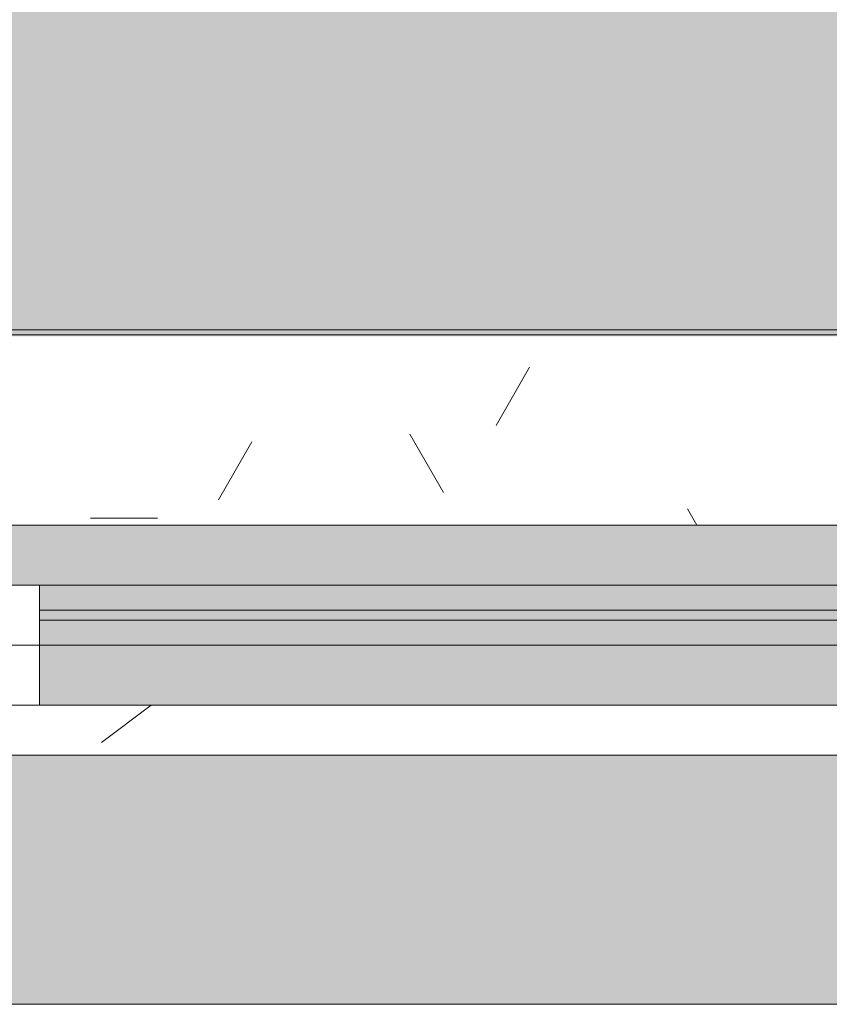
# Model space of a CAD drawing. Header units: millimetres. Extents: x 5980700 to 6194397, y -12939 to 2351883.
# Tile 36 of 124: x 6027131 to 6027536, y 4337 to 4829. Entities that reach past the tile are written whole.
import ezdxf

# ---------------------------------------------------------------- set-up
doc = ezdxf.new("R2010")
doc.units = ezdxf.units.MM
for name, color, linetype, lineweight in [('A-DOOR-FRAM', 31, 'Continuous', 18), ('A-DOOR-GLAZ', 31, 'Continuous', 9), ('A-FLOR', 192, 'Continuous', 18), ('A-FLOR-PATT', 8, 'Continuous', 18), ('A-GLAZ', 151, 'Continuous', 9), ('A-GLAZ-SILL', 1, 'Continuous', 9), ('A-WALL', 113, 'Continuous', 18), ('A-WALL-PATT', 111, 'Continuous', 25)]:
    doc.layers.add(name, color=color, linetype=linetype, lineweight=lineweight)

# ---------------------------------------------------------------- blocks, each defined once
blk = doc.blocks.new('FX-HRT-JANELA_CORRER-4FLS - 330x190cm-4FLS-ALU-3_0cmFolha 5-V29-PLANTA DE CAIMENTO DE PISOS - TÉRREO')
at = {"layer": 'A-DOOR-FRAM', "lineweight": 5}
h = blk.add_hatch(color=251, dxfattribs=at)
h.paths.add_polyline_path([(840.0000000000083, -47.50000000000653), (1580.000000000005, -47.5000000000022), (1580.000000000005, -35.0000000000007), (840.0000000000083, -35.00000000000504)])
h.paths.add_polyline_path([(1416.440686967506, -29.99999999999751), (1580.000000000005, -29.99999999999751), (1580.000000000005, -17.50000000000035), (840.0000000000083, -17.50000000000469), (840.0000000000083, -30.00000000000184)])
at = {"layer": 'A-DOOR-GLAZ', "lineweight": 5}
h = blk.add_hatch(dxfattribs=at)
h.set_pattern_fill('FP_53', color=256, style=0, pattern_type=2)
h.set_pattern_definition([(45, (14173.617, -4564.159000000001), (-449.0128060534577, 449.0128060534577), []), (45, (14332.367, -4564.159000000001), (0, 898.0256121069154), []), (45, (14014.867, -4564.159000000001), (0, 898.0256121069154), [])])
h.paths.add_polyline_path([(1629.999999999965, -47.5000000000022), (1629.999999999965, -17.50000000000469), (1580.000000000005, -17.50000000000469), (1580.000000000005, -47.5000000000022)])
h.paths.add_polyline_path([(789.9999999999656, -47.5000000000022), (840.0000000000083, -47.5000000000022), (840.0000000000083, -17.50000000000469), (789.9999999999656, -17.50000000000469), (789.9999999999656, -35.00000000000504)])
blk.add_hatch(color=255, dxfattribs=at).paths.add_polyline_path([(840.0000000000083, -35.00000000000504), (1580.000000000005, -35.0000000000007), (1580.000000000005, -29.99999999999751), (840.0000000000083, -30.00000000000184)])
at = {"layer": 'A-GLAZ', "lineweight": 5}
h = blk.add_hatch(color=251, dxfattribs=at)
h.paths.add_polyline_path([(-1630.00000000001, -77.4999999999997), (-839.9999999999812, -77.49999999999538), (-839.9999999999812, -47.49999999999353), (-1630.00000000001, -47.49999999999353), (-1630.00000000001, -76.5606060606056)])
h.paths.add_polyline_path([(840.0000000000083, -77.49999999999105), (1629.999999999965, -77.49999999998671), (1629.999999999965, -47.5000000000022), (840.0000000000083, -47.50000000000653)])
h.paths.add_polyline_path([(49.99999999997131, -47.49999999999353), (789.9999999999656, -47.49999999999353), (789.9999999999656, -17.50000000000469), (1629.999999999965, -17.50000000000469), (1629.999999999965, 12.50000000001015), (-1630.00000000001, 12.49999999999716), (-1630.00000000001, -17.49999999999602), (-789.9999999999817, -17.49999999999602), (-790.0000000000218, -47.49999999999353), (-2.815454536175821e-11, -47.49999999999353)])
at = {"layer": 'A-DOOR-FRAM', "color": 250, "lineweight": 5}
for p, q in [((840.0000000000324, -17.50000000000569), (790.0000000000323, -17.50000000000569)), ((840.0000000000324, -47.50000000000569), (840.0000000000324, -17.50000000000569)), ((790.0000000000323, -47.50000000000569), (840.0000000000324, -47.50000000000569)), ((839.9999999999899, -47.49999999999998), (839.9999999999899, -77.49999999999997)), ((839.9999999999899, -77.49999999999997), (789.9999999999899, -77.49999999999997))]:
    blk.add_line(p, q, dxfattribs=at)
at = {"layer": 'A-DOOR-FRAM', "color": 90, "lineweight": 5}
for p, q in [((1580.000000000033, -17.50000000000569), (840.0000000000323, -17.50000000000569)), ((840.0000000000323, -47.50000000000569), (1580.000000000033, -47.50000000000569))]:
    blk.add_line(p, q, dxfattribs=at)
at = {"layer": 'A-DOOR-GLAZ', "color": 250, "lineweight": 5}
for p, q in [((1580.000000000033, -30.00000000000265), (840.0000000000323, -30.00000000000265)), ((840.0000000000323, -30.00000000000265), (840.0000000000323, -35.00000000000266)), ((840.0000000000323, -35.00000000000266), (1580.000000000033, -35.00000000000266))]:
    blk.add_line(p, q, dxfattribs=at)
at = {"layer": 'A-GLAZ', "color": 90, "lineweight": 5}
for p, q in [((1629.999999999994, 12.49999999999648), (-1630.000000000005, 12.49999999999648)), ((839.9999999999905, -77.5), (1629.999999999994, -77.5))]:
    blk.add_line(p, q, dxfattribs=at)
blk = doc.blocks.new('FP_68-PLANTA DE CAIMENTO DE PISOS - TÉRREO')
at = {"layer": 'A-GLAZ-SILL', "color": 90, "lineweight": 5}
blk.add_line((1674.999999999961, 107.4999999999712), (-1675.000000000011, 107.4999999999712), dxfattribs=at)
blk = doc.blocks.new('CC_PEITORIL - PEITORIL-V67-PLANTA DE CAIMENTO DE PISOS - TÉRREO')
at = {"layer": 'A-GLAZ-SILL', "lineweight": 5}
h = blk.add_hatch(dxfattribs=at)
h.set_pattern_fill('FP_89', color=256, style=0, pattern_type=2)
h.set_pattern_definition([(0, (14173.617, -4564.159000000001), (406.4, 101.6), [33.528, -271.272, 33.528, -271.272, -1625.6]), (0, (14173.617, -4564.159000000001), (406.4, 101.6), [-609.6, 33.528, -576.072, 33.528, -271.272, -711.2]), (0, (14173.617, -4564.159000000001), (406.4, 101.6), [-1524, 33.528, -169.672, 33.528, -474.472]), (120, (14326.017, -4513.359), (-291.1881810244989, 301.1527240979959), [33.52799999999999, -271.2719999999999, 33.52799999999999, -1896.872]), (120, (14326.017, -4513.359), (-291.1881810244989, 301.1527240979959), [-338.328, -271.2719999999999, 33.52799999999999, -576.0719999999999, -1016]), (120, (14326.017, -4513.359), (-291.1881810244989, 301.1527240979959), [-1219.2, 33.52799999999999, -271.2719999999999, 33.52799999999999, -677.6719999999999]), (120, (14326.017, -4513.359), (-291.1881810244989, 301.1527240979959), [-1557.528, -169.672, 33.52799999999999, -474.4719999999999]), (240, (14376.817, -4310.159000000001), (-115.2118189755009, -402.7527240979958), [33.528, -271.272, 33.528, -1896.872]), (240, (14376.817, -4310.159000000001), (-115.2118189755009, -402.7527240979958), [-338.328, -271.272, 33.528, -576.072, -1016]), (240, (14376.817, -4310.159000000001), (-115.2118189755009, -402.7527240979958), [-1219.2, 33.528, -271.272, 33.528, -677.672]), (240, (14376.817, -4310.159000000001), (-115.2118189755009, -402.7527240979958), [-1557.528, -169.672, 33.528, -474.472])])
h.paths.add_polyline_path([(1649.999999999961, 12.50000000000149), (1649.999999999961, 77.50000000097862), (1674.999999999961, 77.50000000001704), (1674.999999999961, 100.9916647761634), (-1675.000000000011, 100.9916647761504), (-1675.000000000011, 77.50000000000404), (-1650.000000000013, 77.50000000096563), (-1650.000000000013, 12.49999999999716), (1629.999999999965, 12.50000000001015)])
h = blk.add_hatch(dxfattribs=at)
h.set_pattern_fill('FP_90', color=256, style=0, pattern_type=2)
h.set_pattern_definition([(216.87, (14808.617, -2976.659), (4762.494328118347, 3175.008507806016), [793.75, -7143.75]), (206.565, (15761.117, -3452.909), (-1587.501456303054, -1587.499067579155), [1774.879, -1774.879]), (198.435, (15761.117, -4246.659000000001), (-3174.997452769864, -1587.50290376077), [1004.024, -4016.092])])
h.paths.add_polyline_path([(1649.999999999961, 12.50000000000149), (1649.999999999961, 77.50000000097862), (1674.999999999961, 77.50000000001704), (1674.999999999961, 100.9916647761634), (-1675.000000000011, 100.9916647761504), (-1675.000000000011, 77.50000000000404), (-1650.000000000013, 77.50000000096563), (-1650.000000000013, 12.49999999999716), (1629.999999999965, 12.50000000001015)])
at = {"layer": 'A-GLAZ', "color": 90, "lineweight": 5}
blk.add_blockref('FP_68-PLANTA DE CAIMENTO DE PISOS - TÉRREO', (0, 0), dxfattribs=at)
blk = doc.blocks.new('BE-PMSa-MOD-ARQ-CONEXAODOFUTURO-EX-000-R_rvt-1-PLANTA DE CAIMENTO DE PISOS - TÉRREO')
at = {"layer": 'A-FLOR-PATT', "lineweight": 5}
h = blk.add_hatch(dxfattribs=at)
h.set_pattern_fill('FP_103', color=135, style=0, pattern_type=2)
h.set_pattern_definition([(225, (1821.385, -1013.341), (1.4210854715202e-14, -212.1320343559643), [450, -150]), (315, (1715.319, -1119.407), (0, -212.1320343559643), [450, -150])])
h.paths.add_polyline_path([(-17588.6148451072, -10125.84100563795), (-17588.6148451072, 5919.158994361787), (-17905.6607055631, 5919.158994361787), (-18260.05155624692, -10125.84100563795)])
h.paths.add_polyline_path([(22636.38515489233, -8664.047137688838), (24683.66278676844, -8664.047137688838), (24910.96562364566, -8333.887722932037), (25097.46955802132, -8045.317562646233), (25289.59551702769, -7726.511392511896), (25471.61384478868, -7401.828336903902), (25643.34495046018, -7071.588748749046), (25804.61939322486, -6736.118463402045), (25955.27804947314, -6395.748477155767), (23368.38515489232, -6395.748477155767), (23369.38515489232, -6730.84100563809), (23365.38515489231, -6734.841005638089), (23361.3135554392, -6734.060452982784), (23342.06990244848, -6720.841005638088), (23332.38515489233, -6720.930376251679), (23331.38515489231, -6727.841005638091), (23314.38515489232, -6727.841005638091), (23296.38515489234, -6735.002634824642), (23296.38515489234, -6785.841005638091), (23781.38515489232, -6785.841005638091), (23781.38515489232, -6780.841005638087), (23831.38515489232, -6780.841005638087), (23831.38515489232, -6785.841005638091), (24416.38515489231, -6785.841005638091), (24416.38515489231, -8605.841005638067), (22596.38515489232, -8605.841005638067), (22596.38515489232, -8595.841005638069), (21416.38515489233, -8595.841005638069), (21416.38515489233, -6955.841005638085), (22596.38515489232, -6955.613519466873), (22596.38515489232, -6785.841005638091), (23181.38515489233, -6785.841005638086), (23181.38515489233, -6780.841005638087), (23231.38515489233, -6780.841005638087), (23231.38515489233, -6785.841005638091), (23246.38515489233, -6785.841005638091), (23246.38515489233, -6395.748477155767), (23206.88515489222, -6395.748477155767), (23206.88515489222, -6416.382393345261), (23211.73353840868, -6425.171602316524), (23218.4561650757, -6428.596561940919), (23219.38515489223, -6429.345815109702), (23219.38515489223, -6441.144306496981), (23215.14102301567, -6442.203793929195), (23204.09419192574, -6438.115741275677), (23195.48073971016, -6429.259910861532), (23193.02236658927, -6420.085137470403), (23192.88996436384, -6415.841005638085), (23191.88515489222, -6415.841005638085), (23191.88515489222, -6395.748477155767), (21311.38512764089, -6395.748477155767), (21311.3851276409, -395.7484771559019), (26110.13512764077, -395.7484771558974), (26110.13512764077, -6011.987874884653), (26234.42540171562, -5672.357231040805), (26348.29356350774, -5329.09189897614), (26451.63355010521, -4982.511614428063), (26544.34910510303, -4632.939200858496), (26626.35386826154, -4280.70026875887), (26697.57145594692, -3926.122912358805), (26757.93553227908, -3569.537404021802), (26807.38987092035, -3211.275886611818), (26845.88840744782, -2851.672064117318), (26873.39528226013, -2491.060890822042), (27298.54064462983, 5174.591947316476), (21231.38515489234, 5390.55840290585), (21231.38515489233, -8664.047137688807), (22606.38515489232, -8664.047137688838)])
h.paths.add_polyline_path([(-4285.283920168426, -8347.825683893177), (-4283.966662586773, -8347.795229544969), (-4283.966662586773, -8234.241794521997), (-4285.375315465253, -8230.841005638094), (-4361.627696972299, -8230.841005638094), (-4361.627696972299, -8347.825683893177), (-4294.66302762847, -8347.825683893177)])
h.paths.add_polyline_path([(-979.7632562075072, 115.3896399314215), (164.3857207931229, 115.3896399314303), (164.3857207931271, 1841.148018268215), (-1658.614845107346, 1841.148018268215), (-1658.61484510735, 115.3896399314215), (-1568.633892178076, 115.3896399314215)])
h.paths.add_polyline_path([(24371.38515489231, 854.1589943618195), (22881.38515489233, 854.1589943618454), (22881.38515489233, 4354.15899436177), (24531.3851548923, 4354.158994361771), (24531.3851548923, 854.1589943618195), (24486.38515489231, 854.1589943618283)])
h.paths.add_polyline_path([(26422.42163599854, 3992.407384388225), (26422.42163599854, 5123.575823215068), (27022.42163599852, 5123.575823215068), (27022.42163599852, 3992.407384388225), (26541.37381926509, 3992.407384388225)])
h.paths.add_polyline_path([(-8304.116662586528, 4596.658994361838), (-8304.116662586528, 4597.158205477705), (-8314.11666258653, 4596.658994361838)])
h.paths.add_polyline_path([(19925.14432074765, 4641.658994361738), (19999.38682609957, 4641.658994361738), (19999.38682609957, 4674.158994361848), (15923.88333741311, 4674.158994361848), (15923.88333741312, 4641.658994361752), (16272.64941956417, 4641.658994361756), (16272.64941956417, 4671.658994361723), (19622.64941956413, 4670.787042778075), (19622.64941956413, 4641.658994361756), (19630.70900276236, 4641.658994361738)])
h.paths.add_polyline_path([(12268.88333741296, 4641.658994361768), (12287.64940954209, 4641.658994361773), (12287.64940954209, 4671.658994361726), (15637.64940954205, 4670.787042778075), (15637.64940954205, 4641.658994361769), (15653.88333741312, 4641.658994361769), (15653.88333741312, 4674.158994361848), (12268.88333741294, 4674.158994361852), (12268.88333741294, 4663.79490484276)])
h.paths.add_polyline_path([(-8314.11666258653, 4641.658994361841), (-8301.114845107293, 4641.658994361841), (-8301.114845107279, 4674.158994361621), (-11733.61666258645, 4674.158994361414), (-11733.61666258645, 4641.658994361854), (-11704.86666258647, 4641.658994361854), (-11704.86666258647, 4671.658994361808), (-8354.866662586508, 4670.787042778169), (-8354.866662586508, 4641.658994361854), (-8340.646205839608, 4641.658994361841)])
h.paths.add_polyline_path([(-12031.61666258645, 4641.658994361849), (-12028.61666258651, 4641.658994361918), (-12028.61666258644, 4674.158994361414), (-16356.61588608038, 4674.158994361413), (-16356.61588608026, 4641.658994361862), (-15848.61666258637, 4641.658994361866), (-15848.61666258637, 4671.65899436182), (-12498.61666258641, 4670.787042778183), (-12498.61666258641, 4641.658994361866), (-12041.61666258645, 4641.658994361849)])
h.paths.add_polyline_path([(-16581.61588608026, 5447.158205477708), (-16356.61588608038, 5447.158205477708), (-16356.61588608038, 5479.158994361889), (-16626.61588608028, 5479.158994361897), (-16626.61588608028, 5447.158205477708), (-16611.61588608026, 5447.158205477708)])
h = blk.add_hatch(dxfattribs=at)
h.set_pattern_fill('FP_2', color=135, style=0, pattern_type=2)
h.set_pattern_definition([(0, (0, 0), (812.8, 203.2), [33.528, -576.072, 33.528, -576.072, -3251.2]), (0, (0, 0), (812.8, 203.2), [-1219.2, 33.528, -1185.672, 33.528, -576.072, -1422.4]), (0, (0, 0), (812.8, 203.2), [-3048, 33.528, -372.872, 33.528, -982.472]), (120, (304.8, 101.6), (-582.3763620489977, 602.3054481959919), [33.52799999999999, -576.0719999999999, 33.52799999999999, -576.0719999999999, -3251.199999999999]), (120, (304.8, 101.6), (-582.3763620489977, 602.3054481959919), [-1219.2, 33.52799999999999, -1185.672, 33.52799999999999, -576.0719999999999, -1422.4]), (120, (304.8, 101.6), (-582.3763620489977, 602.3054481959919), [-3048, 33.52799999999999, -372.8719999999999, 33.52799999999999, -982.4719999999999]), (240, (406.4, 508), (-230.4236379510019, -805.5054481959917), [33.528, -576.072, 33.528, -576.072, -3251.2]), (240, (406.4, 508), (-230.4236379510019, -805.5054481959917), [-1219.2, 33.528, -1185.672, 33.528, -576.072, -1422.4]), (240, (406.4, 508), (-230.4236379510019, -805.5054481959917), [-3048, 33.528, -372.872, 33.528, -982.472])])
h.paths.add_polyline_path([(13153.13200708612, -10125.84100563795), (14705.38782324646, -10125.84100563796), (14705.38782324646, -9779.8857164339), (14699.38782324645, -9779.8857164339), (14699.38782324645, -9763.237570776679), (14681.68558745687, -9763.757413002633), (14670.96395493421, -9768.482704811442), (14665.88782324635, -9780.73757077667), (14665.88782324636, -9856.278958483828), (14670.73620676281, -9865.0681674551), (14677.45883342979, -9868.493127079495), (14678.38782324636, -9869.242380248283), (14678.38782324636, -9881.040871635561), (14674.1436913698, -9882.10035906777), (14663.09686027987, -9878.012306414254), (14654.48340806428, -9869.156476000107), (14652.0250349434, -9859.981702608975), (14651.89263271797, -9855.73757077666), (14650.88782324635, -9855.73757077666), (14651.89263271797, -9780.73757077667), (14653.73085252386, -9770.127241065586), (14655.24199762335, -9764.487570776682), (14667.13782324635, -9752.591745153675), (14683.38782324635, -9748.23757077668), (14699.38782324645, -9748.23757077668), (14699.38782324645, -9731.589425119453), (14705.38782324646, -9731.589425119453), (14705.38782324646, -9705.737570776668), (14755.38782324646, -9705.737570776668), (14755.38782324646, -9754.737570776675), (14795.38782324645, -9754.737570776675), (14796.02424042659, -9756.737570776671), (14812.38782324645, -9756.737570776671), (14811.36426821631, -9815.737570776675), (14810.34779546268, -9815.737570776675), (14811.47778338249, -9818.171971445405), (14811.43015556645, -9819.291362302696), (14811.44856252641, -9820.918341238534), (14827.38782324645, -9827.197475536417), (14827.38782324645, -10125.84100563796), (21231.38515489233, -10125.84100563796), (21231.38515489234, 5919.158994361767), (12003.88515489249, 5918.472013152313), (12003.8851548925, 5447.158205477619), (12268.88333741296, 5447.158205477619), (12268.88333741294, 4674.158994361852), (15653.88333741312, 4674.158994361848), (15653.88333741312, 5447.158205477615), (15923.88333741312, 5447.15820547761), (15923.88333741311, 4674.158994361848), (19999.38682609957, 4674.158994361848), (19999.38682609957, 5447.158205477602), (20269.38682609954, 5447.158205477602), (20269.38682609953, 4280.731645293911), (20299.38682609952, 4280.731645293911), (20298.51487451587, 1530.731645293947), (20269.38682609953, 1530.731645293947), (20269.38682609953, 1143.558994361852), (20299.38682609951, 1143.558994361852), (20298.51487451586, -1606.441005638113), (20269.38682609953, -1606.441005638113), (20269.38682609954, -2040.191005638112), (20299.38682609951, -2040.191005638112), (20298.51487451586, -4790.191005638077), (20269.38682609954, -4790.191005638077), (20269.38682609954, -5273.941005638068), (20299.38682609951, -5273.941005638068), (20298.51487451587, -8023.941005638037), (20269.38682609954, -8023.941005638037), (20269.38682609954, -9308.841005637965), (19999.38682609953, -9308.841005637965), (19999.38682609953, -8513.841794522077), (19913.38333741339, -8513.841794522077), (19913.38333741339, -8347.825683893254), (19635.38599049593, -8347.825683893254), (19635.38599049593, -8377.825683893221), (16285.38599049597, -8376.953732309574), (16285.38599049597, -8347.825683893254), (15971.88333741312, -8347.825683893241), (15971.88333741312, -8513.84179452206), (15921.38515489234, -8513.84179452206), (15921.38515489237, -9312.594001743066), (15651.38515489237, -9312.594001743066), (15651.3851548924, -8513.84179452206), (15603.38515489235, -8513.841794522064), (15603.38515489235, -8377.825683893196), (12316.88333741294, -8377.82568389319), (12316.88333741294, -8513.841794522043), (12268.88333741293, -8513.841794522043), (12268.88333741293, -9312.59400174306), (11998.88333741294, -9312.59400174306), (11998.88333741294, -8513.841794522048), (11950.88333741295, -8513.841794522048), (11950.88333741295, -8347.825683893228), (11867.63333741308, -8347.825683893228), (11867.63333741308, -8377.82568389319), (8517.633337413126, -8376.953732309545), (8517.633337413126, -8347.825683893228), (8434.383337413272, -8347.825683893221), (8434.383337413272, -8468.841794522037), (8419.38333741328, -8468.841794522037), (8419.38333741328, -8498.841794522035), (8434.383337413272, -8498.841794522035), (8434.383337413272, -8513.841794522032), (8386.383337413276, -8513.841794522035), (8386.383337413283, -9312.594001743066), (8116.383337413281, -9312.594001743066), (8116.383337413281, -9125.841005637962), (2121.38333741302, -9125.841005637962), (2121.38333741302, -9312.594001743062), (1851.383337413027, -9312.594001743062), (1851.383337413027, -9125.841005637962), (-4143.616662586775, -9125.841005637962), (-4143.616662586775, -9312.594001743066), (-4413.616662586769, -9312.594001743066), (-4413.616662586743, -8513.841794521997), (-4461.61666258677, -8513.841794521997), (-4461.61666258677, -8498.841794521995), (-4446.616662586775, -8498.841794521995), (-4446.616662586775, -8468.841794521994), (-4461.61666258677, -8468.841794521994), (-4461.61666258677, -8347.825683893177), (-4547.366662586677, -8347.825683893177), (-4547.366662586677, -8377.825683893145), (-7897.36666258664, -8376.953732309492), (-7897.36666258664, -8347.825683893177), (-7983.116662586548, -8347.825683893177), (-7983.116662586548, -8513.841794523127), (-8031.114845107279, -8513.841794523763), (-8031.114845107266, -9308.841005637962), (-8301.114845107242, -9308.841005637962), (-8301.114845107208, -8513.84179452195), (-8349.116662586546, -8513.841794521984), (-8349.116662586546, -8347.825683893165), (-8354.864845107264, -8347.825683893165), (-8354.864845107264, -8377.825683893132), (-11704.86484510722, -8376.953732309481), (-11704.86484510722, -8347.825683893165), (-11710.61666258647, -8347.825683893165), (-11710.61666258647, -8513.841794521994), (-11758.61484510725, -8513.841794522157), (-11758.61484510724, -9308.841005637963), (-12028.61484510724, -9308.841005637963), (-12028.61484510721, -8513.841794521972), (-12076.61666258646, -8513.841794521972), (-12076.61666258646, -8347.825683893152), (-12498.61666258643, -8347.825683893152), (-12498.61666258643, -8377.82568389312), (-15848.61666258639, -8376.953732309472), (-15848.61666258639, -8347.825683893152), (-16270.61666258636, -8347.82568389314), (-16270.61666258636, -8513.841794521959), (-16356.6158860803, -8513.84179452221), (-16356.61588608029, -9308.841005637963), (-16626.61588608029, -9308.841005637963), (-16626.61588608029, -7987.079408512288), (-16656.61588608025, -7987.079408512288), (-16655.74393449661, -5237.079408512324), (-16626.61588608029, -5237.079408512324), (-16626.61588608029, -4803.341005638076), (-16656.61588608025, -4803.341005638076), (-16655.7439344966, -2053.341005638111), (-16626.61588608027, -2053.341005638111), (-16626.61588608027, -1620.841794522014), (-16656.61588608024, -1620.841794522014), (-16655.74393449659, 1129.158205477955), (-16626.61588608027, 1129.158205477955), (-16626.61588608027, 1534.158205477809), (-16656.61588608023, 1534.158205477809), (-16655.74393449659, 4284.158205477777), (-16626.61588608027, 4284.158205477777), (-16626.61588608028, 5479.158994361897), (-16356.61588608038, 5479.158994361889), (-16356.61588608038, 4674.158994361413), (-12028.61666258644, 4674.158994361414), (-12028.61666258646, 5447.158205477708), (-11733.61666258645, 5446.941285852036), (-11733.61666258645, 4674.158994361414), (-8301.114845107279, 4674.158994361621), (-8301.114845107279, 5447.158205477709), (-8031.114845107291, 5447.158205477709), (-8031.114845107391, 5919.158994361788), (-17588.61484510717, 5919.158994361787), (-17588.6148451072, -10125.84100563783), (8442.166919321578, -10125.84100563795)])
h.paths.add_polyline_path([(14664.88301377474, -9780.73757077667), (14665.63226694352, -9779.779781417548), (14664.44050548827, -9775.73581322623)])
h.paths.add_polyline_path([(-16089.6590788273, -8758.10531785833), (-16115.54098333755, -8754.697900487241), (-16139.6590788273, -8744.707858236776), (-16160.36975694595, -8728.815995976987), (-16176.26161920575, -8708.105317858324), (-16186.2516614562, -8683.987222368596), (-16189.6590788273, -8658.105317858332), (-16186.2516614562, -8632.223413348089), (-16176.26161920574, -8608.105317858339), (-16160.36975694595, -8587.39463973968), (-16139.6590788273, -8571.502777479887), (-16115.54098333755, -8561.512735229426), (-16089.6590788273, -8558.105317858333), (-16063.77717431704, -8561.512735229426), (-16039.65907882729, -8571.502777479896), (-16018.94840070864, -8587.394639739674), (-16003.05653844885, -8608.105317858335), (-15993.06649619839, -8632.22341334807), (-15989.6590788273, -8658.105317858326), (-15993.06649619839, -8683.987222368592), (-16003.05653844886, -8708.10531785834), (-16018.94840070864, -8728.815995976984), (-16039.65907882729, -8744.707858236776), (-16063.77717431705, -8754.697900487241)])
h.paths.add_polyline_path([(19732.71217533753, -8754.668450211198), (19706.83027082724, -8751.260990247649), (19682.71217533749, -8741.270823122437), (19660.00862136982, -8722.781563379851), (19646.10963495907, -8704.667825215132), (19636.11959270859, -8680.54942825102), (19632.71217533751, -8648.664394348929), (19632.71217533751, -8622.782813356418), (19636.11959270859, -8596.901232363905), (19646.10963495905, -8572.783438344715), (19662.00149721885, -8552.073019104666), (19682.71217533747, -8536.181355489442), (19706.83027082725, -8526.191438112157), (19732.7121753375, -8522.784063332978), (19758.59407984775, -8526.191438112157), (19782.71217533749, -8536.181355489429), (19803.42285345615, -8552.073019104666), (19819.31471571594, -8572.783438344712), (19829.30475796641, -8596.901232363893), (19832.7121753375, -8628.39034617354), (19832.7121753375, -8654.66720021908), (19827.88084468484, -8683.987101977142), (19816.67739151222, -8708.104895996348), (19803.42285345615, -8725.378762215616), (19782.71217533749, -8741.27082312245), (19758.59407984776, -8751.260990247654)])
h.paths.add_polyline_path([(15648.38515489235, -8468.841794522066), (15650.88333741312, -8468.841794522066), (15650.88333741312, -8347.825683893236), (15648.38515489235, -8347.825683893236), (15648.38515489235, -8375.919436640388)])
h.paths.add_polyline_path([(-15957.766248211, 4689.65210732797), (-15964.016248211, 4691.326789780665), (-15966.60508297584, 4693.313272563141), (-15969.84032103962, 4698.916869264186), (-15969.84032103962, 4705.387345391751), (-15966.60508297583, 4710.990942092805), (-15961.00148627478, 4714.226180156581), (-15954.53101014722, 4714.226180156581), (-15948.92741344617, 4710.990942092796), (-15945.69217538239, 4705.387345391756), (-15945.69217538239, 4698.916869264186), (-15948.92741344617, 4693.313272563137), (-15954.53101014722, 4690.078034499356)])
h.paths.add_polyline_path([(19572.98503538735, 4699.192323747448), (19566.73503538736, 4700.867006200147), (19564.14620062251, 4702.853488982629), (19560.91096255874, 4708.45708568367), (19560.91096255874, 4714.927561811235), (19564.14620062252, 4720.531158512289), (19569.74979732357, 4723.766396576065), (19576.22027345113, 4723.766396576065), (19581.82387015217, 4720.53115851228), (19585.05910821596, 4714.927561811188), (19585.05910821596, 4708.457085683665), (19581.82387015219, 4702.853488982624), (19576.22027345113, 4699.618250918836)])
h.paths.add_polyline_path([(19732.7121753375, 4730.240264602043), (19706.83027082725, 4733.647681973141), (19682.7121753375, 4743.637724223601), (19662.00149721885, 4759.529586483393), (19646.10963495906, 4780.240264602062), (19636.11959270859, 4804.358360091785), (19632.71217533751, 4830.240264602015), (19636.11959270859, 4856.122169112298), (19646.10963495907, 4880.240264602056), (19662.00149721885, 4900.950942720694), (19682.7121753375, 4916.84280498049), (19706.83027082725, 4926.832847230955), (19732.7121753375, 4930.240264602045), (19758.59407984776, 4926.832847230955), (19782.71217533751, 4916.842804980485), (19803.42285345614, 4900.950942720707), (19819.31471571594, 4880.240264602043), (19829.30475796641, 4856.122169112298), (19832.7121753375, 4830.24026460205), (19829.30475796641, 4804.358360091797), (19819.31471571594, 4780.240264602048), (19803.42285345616, 4759.529586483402), (19782.71217533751, 4743.63772422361), (19758.59407984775, 4733.647681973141)])
h.paths.add_polyline_path([(-16089.6590788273, 4736.408178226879), (-16115.54098333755, 4739.815595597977), (-16139.6590788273, 4749.805637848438), (-16160.36975694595, 4765.697500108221), (-16176.26161920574, 4786.408178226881), (-16186.2516614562, 4810.526273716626), (-16189.6590788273, 4836.408178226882), (-16186.2516614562, 4862.29008273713), (-16176.26161920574, 4886.408178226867), (-16160.36975694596, 4907.118856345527), (-16139.6590788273, 4923.010718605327), (-16115.54098333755, 4933.000760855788), (-16089.6590788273, 4936.408178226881), (-16063.77717431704, 4933.000760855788), (-16039.6590788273, 4923.010718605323), (-16018.94840070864, 4907.118856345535), (-16003.05653844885, 4886.408178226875), (-15993.06649619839, 4862.29008273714), (-15989.6590788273, 4836.408178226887), (-15993.06649619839, 4810.526273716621), (-16003.05653844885, 4786.408178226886), (-16018.94840070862, 4765.697500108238), (-16039.6590788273, 4749.805637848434), (-16063.77717431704, 4739.815595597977)])
h = blk.add_hatch(dxfattribs=at)
h.set_pattern_fill('FP_109', color=133, style=0, pattern_type=2)
h.set_pattern_definition([(49.99999999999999, (0, 0), (182.184668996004, -15.93908553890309), [19.05, -209.55]), (355, (0, 0), (-35.24242749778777, 191.0566080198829), [15.24, -167.64]), (100.451, (15.182, -1.328), (146.9425016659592, 175.1166878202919), [16.19, -178.09]), (46.184, (0, 50.8), (271.0788941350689, -42.04327417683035), [28.575, -314.325]), (96.636, (22.59, 47.297), (237.4025071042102, 247.4272132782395), [24.285, -267.135]), (351.184, (0, 50.8), (237.404605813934, 247.4251178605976), [22.86, -251.46]), (21, (25.4, 38.1), (151.6148798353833, -102.2655185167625), [19.05, -209.55]), (326, (25.4, 38.1), (61.80235996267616, 184.1877424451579), [15.24, -167.64]), (71.45100000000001, (38.035, 29.578), (213.4170626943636, 81.92136778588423), [16.19, -178.09]), (37.50000000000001, (0, 0), (3.08832282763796, 84.55507579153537), [8.382, -157.226, 8.382, -161.798, -168.275]), (37.50000000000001, (0, 0), (3.08832282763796, 84.55507579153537), [-335.788, 8.382, -159.893]), (7.499999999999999, (0, 0), (66.81943811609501, 100.1807470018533), [8.382, -88.646, 8.382, -153.416, -64.135]), (7.499999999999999, (0, 0), (66.81943811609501, 100.1807470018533), [-258.826, 8.382, -55.753]), (327.5, (-56.642, 0), (135.5904877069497, -5.7289126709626), [8.382, -55.118, 8.382, -189.738, -262.89]), (327.5, (-56.642, 0), (135.5904877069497, -5.7289126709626), [-261.62, 8.382, -254.508]), (317.5, (-82.042, 0), (148.1288864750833, 25.42676126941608), [8.382, -74.168, 8.382, -123.19, -186.69]), (317.5, (-82.042, 0), (148.1288864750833, 25.42676126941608), [-214.122, 8.382, -178.308])])
h.paths.add_polyline_path([(-4441.627696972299, -8177.825683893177), (-4441.627696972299, -8167.82568389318), (-4451.627696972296, -8167.82568389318), (-4451.627696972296, -8177.825683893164)])
h.paths.add_polyline_path([(20075.50989163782, -8167.825683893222), (20089.3868260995, -8167.825683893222), (20089.38682609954, -5194.841794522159), (19913.38333741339, -5194.841794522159), (19913.38333741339, -4838.84179452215), (20089.38682609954, -4838.841794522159), (20089.38682609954, -2003.841794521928), (19923.3833374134, -2003.841794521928), (19923.38333741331, -1915.841005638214), (15956.88333741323, -1915.841005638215), (15956.88333741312, -2008.841794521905), (15620.88333741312, -2008.841794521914), (15620.88333741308, -1915.841005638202), (12301.88333741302, -1915.841005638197), (12301.88333741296, -2008.841794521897), (11965.88333741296, -2008.84179452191), (11965.88333741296, -1915.841005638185), (9479.379702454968, -1915.841005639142), (9479.379702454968, -1900.841005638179), (8579.379702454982, -1900.841005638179), (8579.379702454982, -2050.841005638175), (11830.88333741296, -2050.841005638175), (11830.88333741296, -2143.841794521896), (12436.88333741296, -2143.841794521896), (12436.88333741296, -2050.84100563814), (15485.88333741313, -2050.841005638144), (15485.88333741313, -2143.841794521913), (16091.88333741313, -2143.841794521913), (16091.88333741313, -2050.841005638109), (19788.3833374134, -2050.841005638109), (19788.3833374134, -2138.841794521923), (19964.38682609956, -2138.841794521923), (19964.38682609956, -4713.841794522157), (19788.3833374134, -4713.841794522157), (19788.3833374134, -5319.841794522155), (19964.38682609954, -5319.841794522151), (19964.38682609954, -8042.825683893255), (8511.785154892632, -8042.825683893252), (8511.785154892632, -4063.84179452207), (8559.379702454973, -4063.841794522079), (8559.379702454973, -3457.84179452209), (8511.785154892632, -3457.84179452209), (8511.785154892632, -2770.84100563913), (8500.374635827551, -2770.84100563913), (8500.374635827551, -2640.841005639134), (8511.785154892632, -2640.841005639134), (8511.785154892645, -2138.841794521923), (8549.379702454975, -2138.826511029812), (8549.379702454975, -1900.841005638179), (8539.379702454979, -1900.841005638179), (8539.379702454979, -1915.841005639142), (8424.379702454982, -1915.841005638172), (8424.379702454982, -2003.841794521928), (8386.785154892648, -2003.841794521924), (8386.785154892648, -3582.841794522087), (8434.379702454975, -3582.841794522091), (8434.379702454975, -3938.841794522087), (8386.78515489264, -3938.841794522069), (8386.78515489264, -8167.825683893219), (19983.39944753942, -8167.825683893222)])
h.paths.add_polyline_path([(-4451.627696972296, -8167.82568389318), (-4451.627696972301, -1915.841005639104), (-4556.62769697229, -1915.841005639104), (-4556.62769697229, -1900.841005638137), (-4566.627696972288, -1900.841005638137), (-4566.627696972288, -2740.841005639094), (-4556.627696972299, -2740.841005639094), (-4556.627696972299, -2751.841005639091), (-4536.622630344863, -2751.841005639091), (-4536.622630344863, -2640.841005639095), (-4517.622630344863, -2640.841005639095), (-4517.622630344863, -2770.841005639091), (-4556.627696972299, -2770.841005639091), (-4556.627696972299, -2780.841005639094), (-4566.627696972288, -2780.841005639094), (-4566.627696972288, -2820.841005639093), (-4576.627696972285, -2820.841005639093), (-4576.627696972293, -8042.825683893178), (-16321.61588607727, -8042.825683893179), (-16321.61588608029, -5319.841794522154), (-16145.61666258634, -5319.841794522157), (-16145.61666258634, -4713.841794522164), (-16321.61588608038, -4713.841794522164), (-16321.61588608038, -2138.841794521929), (-16145.61666258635, -2138.841794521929), (-16145.61666258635, -2050.841005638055), (-12201.61666258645, -2050.841005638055), (-12201.61666258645, -2138.841794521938), (-11585.61666258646, -2138.841794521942), (-11585.61666258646, -2050.841005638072), (-8474.116662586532, -2050.841005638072), (-8474.116662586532, -2138.841794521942), (-7858.116662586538, -2138.841794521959), (-7858.116662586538, -2050.841005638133), (-4596.627696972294, -2049.966749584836), (-4596.627696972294, -1900.841005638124), (-5496.627696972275, -1900.841005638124), (-5496.627696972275, -1915.841005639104), (-7993.116662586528, -1915.841005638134), (-7993.116662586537, -2003.841794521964), (-8339.116662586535, -2003.841794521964), (-8339.116662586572, -1915.841005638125), (-11720.6166625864, -1915.841005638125), (-11720.61666258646, -2003.841794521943), (-12066.61666258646, -2003.841794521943), (-12066.61666258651, -1915.841005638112), (-16280.61666258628, -1915.841005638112), (-16280.61666258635, -2003.84179452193), (-16446.61588608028, -2003.84179452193), (-16446.61588608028, -4838.841794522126), (-16270.61666258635, -4838.841794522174), (-16270.61666258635, -5194.841794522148), (-16446.61588608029, -5194.841794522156), (-16446.61588608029, -8167.825683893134), (-4512.987072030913, -8167.825683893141)])
h.paths.add_polyline_path([(-6183.614845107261, -327.1176804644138), (-6183.612822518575, -327.1195872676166), (-6151.433903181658, -327.1195872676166)])
h.paths.add_polyline_path([(-6183.614845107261, -1157.117680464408), (-6183.612822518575, -1157.119587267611), (-6174.673446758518, -1157.119587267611)])
h.paths.add_polyline_path([(9914.343509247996, -1770.841005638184), (10006.38515489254, -1770.841005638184), (10006.38515489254, -14.61798700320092), (9529.379702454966, -14.61798700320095), (9529.379702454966, -29.61798700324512), (9479.379702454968, -29.61798700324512), (9479.379702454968, -14.61798700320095), (8539.379702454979, -14.617987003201), (8539.379702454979, -29.61798700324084), (8489.37970245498, -28.80444696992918), (8489.37970245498, -14.617987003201), (-2271.114845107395, -14.6179870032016), (-2271.114845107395, -29.61036006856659), (-2321.114845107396, -29.61036006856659), (-2321.114845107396, -14.6179870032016), (-3061.11484510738, -14.61798700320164), (-3061.11484510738, -29.6103600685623), (-3111.114845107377, -29.61036006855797), (-3111.114845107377, -14.61798700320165), (-3280.616662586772, -14.61798700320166), (-3280.616662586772, -29.61036006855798), (-3330.616662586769, -29.61036006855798), (-3330.616662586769, -14.61798700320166), (-4070.616662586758, -14.6179870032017), (-4070.616662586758, -29.61036006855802), (-4120.616662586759, -29.61036006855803), (-4120.616662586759, -14.6179870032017), (-4506.627696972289, -14.61798700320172), (-4506.627696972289, -29.61036006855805), (-4556.62769697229, -29.61036006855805), (-4556.62769697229, -14.61798700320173), (-5496.627696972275, -14.61798700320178), (-5496.627696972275, -29.61036006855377), (-5546.627696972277, -29.61036006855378), (-5546.627696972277, -14.61798700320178), (-6183.614845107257, -14.61798700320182), (-6183.614845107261, -1770.841005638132), (-5546.627696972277, -1770.841005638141), (-5546.627696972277, -1755.841005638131), (-5496.627696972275, -1755.841005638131), (-5496.627696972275, -1770.841005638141), (-4556.62769697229, -1770.841005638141), (-4556.62769697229, -1755.841005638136), (-4506.627696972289, -1755.841005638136), (-4506.627696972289, -1770.841005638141), (-4436.616662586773, -1770.841005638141), (-4436.616662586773, -1682.841794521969), (-4120.616662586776, -1682.841794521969), (-4120.616662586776, -1770.841005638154), (-1313.614873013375, -1770.841005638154), (-1313.614873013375, -1755.841005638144), (-1243.614873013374, -1755.841005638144), (-1243.614873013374, -1770.841005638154), (-403.6148730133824, -1770.841005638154), (-403.6148730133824, -1755.841005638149), (-333.6148730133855, -1755.841005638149), (-333.6148730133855, -1770.841005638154), (748.3833374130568, -1770.841005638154), (748.3833374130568, -1755.841005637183), (818.3833374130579, -1755.841005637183), (818.3833374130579, -1770.841005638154), (1678.38333741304, -1770.841005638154), (1678.38333741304, -1620.841005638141), (-3970.61666258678, -1620.841005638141), (-3970.61666258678, -1532.841794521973), (-4586.616662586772, -1532.841794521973), (-4586.616662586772, -1620.841005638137), (-6033.61484510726, -1620.841005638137), (-6033.61484510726, -164.6179870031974), (9856.385154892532, -164.6179870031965), (9856.385154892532, -1620.841005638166), (8559.379702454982, -1620.841005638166), (8559.379702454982, -1532.841794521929), (7943.379702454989, -1532.841794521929), (7943.379702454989, -1620.841005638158), (2294.383337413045, -1620.970226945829), (2294.383337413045, -1770.841005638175), (3154.383337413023, -1770.841005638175), (3154.383337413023, -1755.841005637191), (3224.383337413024, -1755.841005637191), (3224.383337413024, -1770.841005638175), (4236.385126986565, -1770.841005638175), (4236.385126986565, -1755.841005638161), (4306.385126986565, -1755.841005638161), (4306.385126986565, -1770.841005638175), (5146.385126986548, -1770.841005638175), (5146.385126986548, -1755.841005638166), (5216.38512698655, -1755.841005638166), (5216.38512698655, -1770.841005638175), (8093.379702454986, -1770.841005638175), (8093.379702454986, -1682.841794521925), (8409.379702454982, -1682.841794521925), (8409.379702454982, -1770.841005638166), (8489.37970245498, -1770.841005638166), (8489.37970245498, -1755.841005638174), (8539.379702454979, -1755.841005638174), (8539.379702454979, -1770.841005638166), (9479.379702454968, -1770.841005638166), (9479.379702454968, -1755.841005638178), (9529.379702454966, -1755.841005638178), (9529.379702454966, -1770.841005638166), (9856.385154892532, -1770.841005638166)])
h.paths.add_polyline_path([(2264.383337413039, -1770.841005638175), (2264.383337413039, -1527.841794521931), (1708.383337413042, -1527.841794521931), (1708.383337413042, -1770.841005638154), (1718.38333741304, -1770.841005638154), (1718.38333741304, -1755.841005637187), (1788.383337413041, -1755.841005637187), (1788.383337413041, -1770.841005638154), (1833.383337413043, -1770.841005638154), (1833.383337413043, -1677.841794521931), (2139.383337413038, -1677.841794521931), (2139.383337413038, -1770.841005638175), (2184.38333741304, -1770.841005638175), (2184.38333741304, -1755.841005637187), (2254.383337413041, -1755.841005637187), (2254.383337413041, -1770.841005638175), (2259.025241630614, -1770.841005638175)])
h.paths.add_polyline_path([(16686.35582290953, -1755.841005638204), (19923.38333741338, -1755.841005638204), (19923.3833374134, -1667.841794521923), (20089.38682609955, -1667.841794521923), (20089.38682609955, 1166.15820547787), (19913.38333741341, 1166.158205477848), (19913.38333741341, 1522.158205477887), (20089.38682609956, 1522.158205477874), (20089.38682609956, 4296.158205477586), (19913.3833374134, 4296.158205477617), (19913.38333741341, 4461.658994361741), (15971.88333741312, 4461.658994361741), (15971.88333741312, 4296.158205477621), (15605.88333741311, 4296.158205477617), (15605.88333741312, 4461.658994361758), (12316.88333741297, 4461.658994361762), (12316.88333741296, 4296.158205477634), (11950.88333741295, 4296.158205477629), (11950.88333741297, 4461.658994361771), (8424.379702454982, 4461.658994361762), (8424.379702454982, 140.3820129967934), (8489.37970245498, 140.3820129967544), (8489.37970245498, 130.3820129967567), (8539.379702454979, 130.382012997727), (8539.379702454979, 115.3820129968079), (8549.379702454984, 115.3820129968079), (8549.379702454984, 955.3820129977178), (8539.379702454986, 955.3820129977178), (8539.379702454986, 966.3820129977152), (8519.374635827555, 966.382012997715), (8519.374635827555, 855.3820129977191), (8500.374635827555, 855.3820129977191), (8500.374635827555, 985.382012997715), (8539.379702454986, 985.3820129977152), (8539.379702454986, 995.3820129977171), (8549.379702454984, 995.3820129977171), (8549.379702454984, 4336.658994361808), (11825.88333741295, 4336.658994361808), (11825.88333741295, 4171.158205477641), (12441.88333741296, 4171.158205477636), (12441.88333741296, 4336.658994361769), (15480.88333741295, 4336.658994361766), (15480.88333741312, 4171.158205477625), (16096.88333741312, 4171.15820547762), (16097.48518693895, 4336.658994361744), (19788.3833374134, 4336.658994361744), (19788.38333741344, 4171.158205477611), (19964.38682609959, 4171.158205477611), (19964.38682609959, 1647.158205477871), (19788.38333741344, 1647.158205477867), (19788.38333741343, 1041.158205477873), (19964.38682609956, 1041.158205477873), (19964.38682609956, -1532.841794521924), (19788.38333741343, -1532.841794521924), (19788.38333741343, -1620.841005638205), (16091.88333741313, -1620.841005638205), (16091.88333741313, -1527.84179452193), (15485.88333741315, -1527.841794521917), (15485.88333741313, -1620.841005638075), (12436.88333741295, -1620.841005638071), (12436.88333741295, -1527.841794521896), (11830.88333741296, -1527.841794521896), (11830.88333741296, -1620.841005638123), (10286.38515489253, -1620.841005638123), (10286.38515489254, 265.3820129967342), (8579.379702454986, 265.3820129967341), (8579.379702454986, 115.3820129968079), (9479.379702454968, 115.3820129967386), (9479.379702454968, 130.3820129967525), (9509.37970245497, 130.3820129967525), (9509.37970245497, 140.3820129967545), (10161.38515489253, 140.3820129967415), (10161.38515489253, -1755.841005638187), (11965.88333741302, -1755.841005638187), (11965.88333741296, -1662.841794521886), (12301.88333741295, -1662.84179452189), (12301.88333741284, -1755.841005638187), (15620.88333741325, -1755.841005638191), (15620.88333741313, -1662.841794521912), (15956.88333741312, -1662.841794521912), (15956.88333741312, -1755.841005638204), (16417.78746090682, -1755.841005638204)])
h.paths.add_polyline_path([(-6868.469615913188, -1755.841005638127), (-6338.614845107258, -1755.841005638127), (-6338.614845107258, 140.3896399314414), (-5546.627696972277, 140.3896399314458), (-5546.627696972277, 130.3896399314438), (-5496.627696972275, 130.389639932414), (-5496.627696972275, 115.3896399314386), (-4596.627696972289, 115.3896399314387), (-4596.627696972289, 265.3896399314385), (-6463.614845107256, 265.3896399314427), (-6463.614845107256, -1620.841005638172), (-7858.116662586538, -1620.841005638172), (-7858.116662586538, -1532.841794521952), (-8474.116662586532, -1532.841794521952), (-8474.116662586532, -1620.84100563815), (-11585.61666258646, -1620.84100563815), (-11585.61666258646, -1532.841794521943), (-12201.61666258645, -1532.841794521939), (-12201.61666258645, -1620.841005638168), (-16145.61666258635, -1620.841005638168), (-16145.61666258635, -1532.841794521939), (-16321.61588608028, -1532.841794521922), (-16321.61588608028, 1041.158205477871), (-16145.61666258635, 1041.158205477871), (-16145.61666258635, 1647.158205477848), (-16321.6158860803, 1647.158205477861), (-16321.6158860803, 4171.158205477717), (-16145.61666258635, 4171.158205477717), (-16145.61666258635, 4337.158913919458), (-12201.61666258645, 4337.158913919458), (-12201.61666258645, 4171.158205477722), (-11585.61666258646, 4171.158205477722), (-11585.61666258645, 4337.158913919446), (-8474.116662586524, 4337.158913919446), (-8474.116662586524, 4171.158205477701), (-7858.116662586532, 4171.158205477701), (-7858.116662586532, 4337.158913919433), (-4576.627696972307, 4337.158913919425), (-4576.627696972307, 1035.389639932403), (-4566.627696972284, 1035.389639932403), (-4566.627696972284, 995.3896399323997), (-4556.62769697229, 995.3896399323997), (-4556.62769697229, 985.3896399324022), (-4517.622630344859, 985.3896399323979), (-4517.622630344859, 855.389639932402), (-4536.622630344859, 855.389639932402), (-4536.622630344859, 966.3896399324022), (-4556.62769697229, 966.3896399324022), (-4556.62769697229, 955.3896399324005), (-4566.627696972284, 955.3896399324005), (-4566.627696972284, 115.3896399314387), (-4556.62769697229, 115.3896399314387), (-4556.62769697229, 130.3896399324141), (-4506.627696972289, 130.3896399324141), (-4506.627696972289, 140.3896399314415), (-4451.627696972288, 140.3896399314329), (-4451.711295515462, 4461.658994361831), (-7983.116662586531, 4461.65899436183), (-7983.116662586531, 4296.158205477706), (-8349.116662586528, 4296.158205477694), (-8349.200261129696, 4461.658994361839), (-11710.61666258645, 4461.658994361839), (-11710.61666258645, 4296.158205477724), (-12076.61666258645, 4296.158205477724), (-12076.7002611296, 4461.658994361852), (-16280.61666258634, 4461.658994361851), (-16280.61666258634, 4306.158205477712), (-16446.61588608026, 4306.158205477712), (-16446.61588608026, 1512.158205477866), (-16280.61666258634, 1512.158205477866), (-16280.61666258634, 1497.158205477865), (-16270.61666258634, 1497.158205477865), (-16270.61666258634, 1166.158205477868), (-16446.61588608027, 1166.158205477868), (-16446.61588608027, -1667.841794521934), (-16280.61666258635, -1667.841794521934), (-16280.61666258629, -1755.841005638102), (-12066.61666258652, -1755.841005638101), (-12066.61666258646, -1667.841794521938), (-11720.61666258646, -1667.841794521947), (-11720.61666258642, -1755.841005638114), (-8339.116662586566, -1755.841005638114), (-8339.116662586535, -1667.841794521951), (-7993.116662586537, -1667.841794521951), (-7993.116662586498, -1755.841005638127), (-7457.340251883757, -1755.841005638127)])
h.paths.add_polyline_path([(10006.38316409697, -1157.11958726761), (10006.38515489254, -1157.117680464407), (9997.443780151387, -1157.11958726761)])
h.paths.add_polyline_path([(10006.38316409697, -327.1195872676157), (10006.38515489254, -327.1176804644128), (9997.443780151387, -327.1195872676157)])
h.paths.add_polyline_path([(7264.425647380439, 115.3820129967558), (7919.878136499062, 115.3820129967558), (7919.878136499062, 265.3820129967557), (6363.379702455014, 265.3820129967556), (6363.379702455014, 115.3820129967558)])
h.paths.add_polyline_path([(6323.379702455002, 115.3820129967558), (6333.379702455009, 115.3820129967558), (6333.379702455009, 265.3820129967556), (2116.385126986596, 265.3820129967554), (2116.385126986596, 1037.158205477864), (2296.38333741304, 1037.158205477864), (2296.38333741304, 1651.158205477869), (2116.385126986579, 1651.158205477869), (2116.385126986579, 2814.158994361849), (1966.385126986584, 2814.158994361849), (1966.385126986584, 2804.158994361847), (1981.385126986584, 2804.158994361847), (1981.385126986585, 1516.158205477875), (2161.383337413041, 1516.158205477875), (2161.383337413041, 1172.158205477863), (1981.385126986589, 1172.158205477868), (1981.385126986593, 130.382012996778), (6323.379702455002, 130.3820129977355)])
h.paths.add_polyline_path([(7949.878136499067, 115.3820129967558), (7963.379702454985, 115.3820129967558), (7963.379702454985, 130.3820129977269), (8078.379702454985, 130.3820129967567), (8078.379702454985, 296.3913006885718), (8254.379702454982, 296.4037829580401), (8254.379702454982, 1172.158205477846), (8076.38333741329, 1172.158205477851), (8076.38333741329, 1516.158205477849), (8254.379702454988, 1516.158205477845), (8254.379702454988, 4306.158205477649), (8078.383337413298, 4306.158205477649), (8078.383337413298, 4471.658994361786), (7658.883337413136, 4471.658994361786), (7658.883337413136, 4476.658994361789), (7618.883337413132, 4476.658994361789), (7618.883337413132, 4486.658994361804), (2618.883337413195, 4486.658994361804), (2618.883337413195, 4476.658994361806), (2578.8833374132, 4476.658994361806), (2578.8833374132, 4471.658994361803), (2159.383337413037, 4471.658994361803), (2159.383337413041, 4306.158205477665), (1981.385126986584, 4306.158205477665), (1981.385126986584, 3744.158994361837), (1966.385126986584, 3744.158994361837), (1966.385126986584, 2844.158994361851), (2116.385126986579, 2844.158994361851), (2116.385126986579, 4171.158205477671), (2294.38333741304, 4171.158205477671), (2294.38333741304, 4336.658994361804), (7943.383337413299, 4336.658994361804), (7943.383337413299, 4171.158205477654), (8119.379702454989, 4171.158205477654), (8119.379702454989, 1651.158205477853), (7941.383337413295, 1651.158205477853), (7941.383337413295, 1037.158205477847), (8119.379702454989, 1037.158205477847), (8119.379702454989, 431.3942088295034), (7949.878136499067, 431.3817265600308), (7949.878136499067, 130.3820129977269)])
h.paths.add_polyline_path([(1686.385126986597, 115.3820129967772), (1836.385126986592, 115.3820129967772), (1836.385126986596, 2754.15899436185), (1821.385126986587, 2754.15899436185), (1821.385126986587, 2804.158994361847), (1836.385126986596, 2804.158994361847), (1836.385126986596, 3744.158994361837), (1821.385126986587, 3744.158994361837), (1821.385126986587, 3794.158994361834), (1836.385126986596, 3794.158994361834), (1836.385126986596, 3907.158994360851), (1774.885126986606, 3907.158994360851), (1774.885126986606, 3919.658994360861), (1049.885126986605, 3919.658994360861), (1049.885126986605, 3954.658994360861), (1769.885126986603, 3954.658994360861), (1769.885126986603, 3961.658994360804), (386.3851269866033, 3961.658994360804), (386.3851269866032, 4486.658994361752), (-333.6148451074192, 4486.658994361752), (-333.6148451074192, 4407.158913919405), (-318.6148451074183, 4407.158913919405), (-318.6148451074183, 4357.158913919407), (-333.6148451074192, 4357.158913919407), (-333.6148451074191, 3617.158913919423), (-318.6148451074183, 3617.158913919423), (-318.6148451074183, 3567.158913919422), (-333.6148451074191, 3567.158913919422), (-333.6148451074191, 3238.903506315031), (-183.6148451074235, 3238.903506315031), (-183.6148451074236, 4337.158913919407), (236.3851269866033, 4337.158913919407), (236.3851269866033, 3811.658994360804), (1686.385126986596, 3811.658994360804), (1686.385126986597, 265.3820129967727), (444.3857207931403, 265.3820129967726), (444.3857207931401, 2287.15820547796), (81.29247742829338, 2287.15820547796), (81.2924774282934, 2137.15820547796), (294.3857207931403, 2137.15820547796), (294.3857207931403, 1698.268829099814), (304.3857207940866, 1698.268829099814), (304.3857207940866, 1648.268829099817), (294.3857207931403, 1648.268829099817), (295.5425980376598, 308.2688290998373), (304.385720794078, 308.2688290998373), (304.385720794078, 258.2688290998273), (294.3857207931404, 258.2688290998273), (294.3857207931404, 115.3820129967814), (1680.297920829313, 115.3820129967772)])
h.paths.add_polyline_path([(-2016.707522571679, 1971.140541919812), (-1743.707740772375, 1971.14801826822), (-1743.707740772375, 2121.140541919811), (-1993.707304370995, 2121.140541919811), (-1993.707304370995, 1971.148018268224), (-2018.707522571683, 1971.148018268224), (-2018.707522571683, 2121.140541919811), (-2422.616662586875, 2121.140541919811), (-2422.616662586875, 2245.558205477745), (-3006.114845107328, 2245.558205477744), (-3006.114845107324, 3007.158913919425), (-2018.707522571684, 3007.158913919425), (-2018.707522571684, 3238.903506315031), (-3156.114845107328, 3238.903506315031), (-3156.114845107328, 1971.140541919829), (-2784.616662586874, 1971.14054191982), (-2784.616662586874, 2095.558205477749), (-2572.616662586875, 2095.558205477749), (-2572.616662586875, 1971.140541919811), (-2018.707522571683, 1971.140541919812)])
h.paths.add_polyline_path([(-1993.707304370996, 3007.158913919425), (-1743.707740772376, 3007.158913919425), (-1743.707740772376, 3238.903506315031), (-1993.707304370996, 3238.903506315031), (-1993.707304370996, 3094.949362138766)])
h.paths.add_polyline_path([(1801.885126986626, 3919.658994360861), (1836.385126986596, 3919.658994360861), (1836.385126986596, 3961.658994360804), (1801.885126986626, 3961.658994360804), (1801.885126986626, 3927.158994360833)])
at = {"layer": 'A-WALL-PATT', "lineweight": 5}
h = blk.add_hatch(dxfattribs=at)
h.set_pattern_fill('FP_129', color=71, style=0, pattern_type=2)
h.set_pattern_definition([(216.87, (166.6, 416.5), (1249.498511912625, 833.0022321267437), [208.25, -1874.25]), (206.565, (416.5, 291.55), (-416.4997849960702, -416.4999353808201), [465.661, -465.661]), (198.435, (416.5, 83.3), (-832.9995359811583, -416.5008561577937), [263.4179999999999, -1053.671])])
h.paths.add_polyline_path([(-14211.11666258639, 4461.658994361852), (-12076.61666258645, 4461.74231428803), (-12076.61666258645, 4486.658994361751), (-16295.61666258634, 4486.65899436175), (-16295.61666258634, 4461.658994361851), (-14223.61666258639, 4461.658994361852)])
at = {"layer": 'A-FLOR', "color": 250, "lineweight": 5}
for p, q in [((-16356.6158860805, 4674.158994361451), (-12028.61666258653, 4674.158994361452)), ((-16145.61666258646, 4337.158913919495), (-12201.61666258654, 4337.158913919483)), ((-12201.61666258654, 4337.158913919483), (-16145.61666258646, 4337.158913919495))]:
    blk.add_line(p, q, dxfattribs=at)
at = {"layer": 'A-WALL', "color": 90, "lineweight": 5}
blk.add_line((-16295.61666258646, 4461.658994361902), (-12076.61666258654, 4461.658994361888), dxfattribs=at)
at = {"layer": 'A-GLAZ', "color": 250, "lineweight": 5}
for name in ['CC_PEITORIL - PEITORIL-V67-PLANTA DE CAIMENTO DE PISOS - TÉRREO', 'FX-HRT-JANELA_CORRER-4FLS - 330x190cm-4FLS-ALU-3_0cmFolha 5-V29-PLANTA DE CAIMENTO DE PISOS - TÉRREO']:
    blk.add_blockref(name, (-14173.61666258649, 4564.158994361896), dxfattribs=at)

msp = doc.modelspace()

# ---------------------------------------------------------------- block references
at = {"lineweight": 5}
msp.add_blockref('BE-PMSa-MOD-ARQ-CONEXAODOFUTURO-EX-000-R_rvt-1-PLANTA DE CAIMENTO DE PISOS - TÉRREO', (6040474.816446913, 0), dxfattribs=at)

doc.saveas('drawing.dxf')
